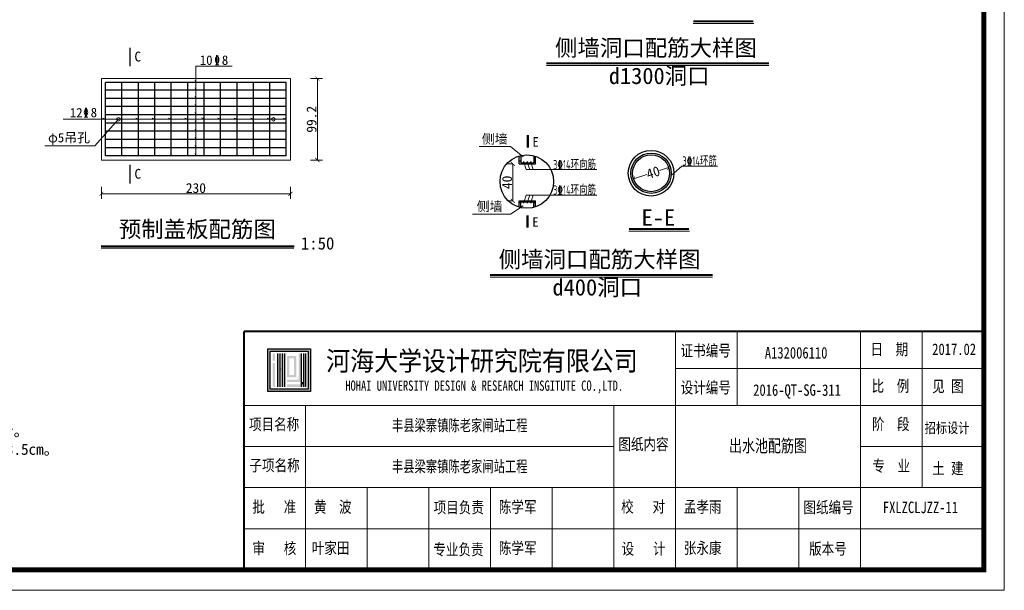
# Model space of a CAD drawing. Extents: x -13074 to 1448651, y 3648755 to 8081248.
# Tile 127 of 173: x 562371 to 562610, y 3858485 to 3858624. Entities that reach past the tile are written whole.
import ezdxf
from ezdxf.enums import TextEntityAlignment as Align

# ---------------------------------------------------------------- set-up
doc = ezdxf.new("R2010")
doc.units = 0
doc.header["$PDMODE"] = 32
doc.header["$PDSIZE"] = 0.2
doc.layers.get('0').update_dxf_attribs({"linetype": 'CONTINUOUS'})
doc.layers.get('Defpoints').update_dxf_attribs({"linetype": 'CONTINUOUS'})
for name, color, linetype, lineweight in [('0.09标注线', 3, 'CONTINUOUS', 9), ('0.13填充', 8, 'CONTINUOUS', 9), ('0.13文字', 255, 'CONTINUOUS', 13), ('0.30粗线', 7, 'CONTINUOUS', 30), ('0.30红', 1, 'CONTINUOUS', 30), ('SHEET', 1, 'CONTINUOUS', 15), ('文字', 7, 'CONTINUOUS', 15), ('新建路', 7, 'CONTINUOUS', 40), ('标注', 6, 'CONTINUOUS', 9), ('配筋1', 1, 'CONTINUOUS', 50)]:
    doc.layers.add(name, color=color, linetype=linetype, lineweight=lineweight)
doc.layers.add('HOHAITK', color=7, linetype='CONTINUOUS')
doc.styles.add('-仿宋_GB2312', font='FangSong_GB2312.ttf')
doc.styles.add('CHX-1', font='tssdeng.shx', dxfattribs={"width": 0.7, "height": 300, "bigfont": 'atssdchn.shx'})
doc.styles.add('FHZ', font='FangSong_GB2312.ttf', dxfattribs={"width": 0.707, "height": 300})
doc.styles.add('HOHAITK', font='simhei.ttf')
doc.dimstyles.new('zzzz STANDARD', dxfattribs={"dimtxt": 2.3, "dimasz": 1, "dimexe": 1.25, "dimexo": 1.5, "dimgap": 0.2, "dimtad": 1, "dimdec": 0, "dimlfac": 10, "dimzin": 0, "dimdsep": 46, "dimtxsty": '-仿宋_GB2312', "dimblk": 'ARCHTICK', "dimcen": 0.09, "dimadec": 0, "dimazin": 0, "dimtfac": 1, "dimtdec": 0, "dimtix": 1, "dimtmove": 2, "dimatfit": 3, "dimfxl": 1.7, "dimfxlon": 1, "dimtolj": 1, "dimtzin": 0, "dimlwd": 9, "dimlwe": 9, "dimarcsym": 0})

# ---------------------------------------------------------------- blocks, each defined once
blk = doc.blocks.new('_ARCHTICK')
at = {"color": 0, "linetype": 'ByBlock', "const_width": 0.15}
blk.add_lwpolyline([(-0.5, -0.5), (0.5, 0.5)], dxfattribs=at)
blk = doc.blocks.new('*D2758')
at = {"layer": 'Defpoints', "color": 0, "linetype": 'Continuous', "lineweight": 13}
for p in [(562491.98, 3858589.28), (562490.58, 3858580.28), (562491.98, 3858580.28)]:
    blk.add_point(p, dxfattribs=at)
at = {"layer": '新建路', "color": 0, "linetype": 'Continuous', "lineweight": 9}
for p, q in [((562490.58, 3858589.28), (562489.33, 3858589.28)), ((562490.58, 3858589.28), (562490.58, 3858580.28)), ((562490.58, 3858580.28), (562489.33, 3858580.28))]:
    blk.add_line(p, q, dxfattribs=at)
for p, rotation in [((562490.58, 3858589.28), 90), ((562490.58, 3858580.28), 270)]:
    blk.add_blockref('_ARCHTICK', p, dxfattribs=dict(at, rotation=rotation))
at = {"layer": '新建路', "color": 0, "linetype": 'Continuous', "lineweight": 13, "insert": (562489.18, 3858584.78), "char_height": 2.4, "attachment_point": 5, "rotation": 90, "style": '-仿宋_GB2312'}
blk.add_mtext('\\A1;40', dxfattribs=at)
blk = doc.blocks.new('*D2759')
at = {"layer": 'Defpoints', "color": 0, "linetype": 'Continuous', "lineweight": 13}
for p in [(562528.5, 3858588.41), (562519.95, 3858585.6)]:
    blk.add_point(p, dxfattribs=at)
at = {"layer": '新建路', "color": 0, "linetype": 'Continuous', "lineweight": 9}
for p, q in [((562528.5, 3858588.41), (562526.28, 3858587.68)), ((562519.95, 3858585.6), (562523.17, 3858586.65))]:
    blk.add_line(p, q, dxfattribs=at)
for p, rotation in [((562528.5, 3858588.41), 18.17359103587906), ((562519.95, 3858585.6), 198.1735910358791)]:
    blk.add_blockref('_ARCHTICK', p, dxfattribs=dict(at, rotation=rotation))
at = {"layer": '新建路', "color": 0, "linetype": 'Continuous', "lineweight": 13, "insert": (562524.73, 3858587.17), "char_height": 2.4, "attachment_point": 5, "rotation": 18.1736, "style": '-仿宋_GB2312'}
blk.add_mtext('\\A1;40', dxfattribs=at)

msp = doc.modelspace()

# ---------------------------------------------------------------- hatches: boundary and pattern name
at = {"layer": 'HOHAITK', "ltscale": 1000}
h = msp.add_hatch(color=7, dxfattribs=at)
h.paths.add_polyline_path([(562441.308, 3858533.849, 0.4142136), (562441.396, 3858533.937), (562441.396, 3858544.162, 0.4142136), (562441.308, 3858544.249), (562431.083, 3858544.249, 0.4142136), (562430.996, 3858544.162), (562430.996, 3858533.937, 0.4142136), (562431.083, 3858533.849)])
h.paths.add_polyline_path([(562431.574, 3858534.427), (562431.574, 3858543.672), (562440.818, 3858543.672), (562440.818, 3858534.427)], flags=16)
at = {"layer": 'HOHAITK'}
h = msp.add_hatch(color=7, dxfattribs=at)
h.paths.add_polyline_path([(562432.729, 3858543.094), (562432.151, 3858543.094), (562432.151, 3858542.516), (562432.729, 3858542.516)])
h.paths.add_polyline_path([(562432.729, 3858542.516), (562432.151, 3858542.516), (562432.151, 3858541.938), (562432.729, 3858541.938)])
h.paths.add_polyline_path([(562432.729, 3858541.938), (562432.151, 3858541.938), (562432.151, 3858541.36), (562432.729, 3858541.36)])
h.paths.add_polyline_path([(562432.729, 3858540.783), (562432.151, 3858540.783), (562432.151, 3858540.205), (562432.729, 3858540.205)])
h.paths.add_polyline_path([(562432.729, 3858540.205), (562432.151, 3858540.205), (562432.151, 3858539.627), (562432.729, 3858539.627)])
h.paths.add_polyline_path([(562432.729, 3858539.627), (562432.151, 3858539.627), (562432.151, 3858539.049), (562432.729, 3858539.049)])
h.paths.add_polyline_path([(562432.729, 3858539.049), (562432.151, 3858539.049), (562432.151, 3858538.472), (562432.729, 3858538.472)])
h.paths.add_polyline_path([(562432.729, 3858538.472), (562432.151, 3858538.472), (562432.151, 3858537.894), (562432.729, 3858537.894)])
h.paths.add_polyline_path([(562432.729, 3858537.894), (562432.151, 3858537.894), (562432.151, 3858537.316), (562432.729, 3858537.316)])
h.paths.add_polyline_path([(562432.729, 3858537.316), (562432.151, 3858537.316), (562432.151, 3858536.738), (562432.729, 3858536.738)])
h.paths.add_polyline_path([(562432.729, 3858536.738), (562432.151, 3858536.738), (562432.151, 3858536.16), (562432.729, 3858536.16)])
h.paths.add_polyline_path([(562432.729, 3858536.16), (562432.151, 3858536.16), (562432.151, 3858535.583), (562432.729, 3858535.583)])
h.paths.add_polyline_path([(562432.729, 3858535.583), (562432.151, 3858535.583), (562432.151, 3858535.005), (562432.729, 3858535.005)])
h = msp.add_hatch(color=7, dxfattribs=at)
h.paths.add_polyline_path([(562433.885, 3858543.094), (562433.307, 3858543.094), (562433.307, 3858542.516), (562433.885, 3858542.516)])
h.paths.add_polyline_path([(562433.885, 3858542.516), (562433.307, 3858542.516), (562433.307, 3858541.938), (562433.885, 3858541.938)])
h.paths.add_polyline_path([(562433.885, 3858541.938), (562433.307, 3858541.938), (562433.307, 3858541.36), (562433.885, 3858541.36)])
h.paths.add_polyline_path([(562433.885, 3858541.36), (562433.307, 3858541.36), (562433.307, 3858540.783), (562433.885, 3858540.783)])
h.paths.add_polyline_path([(562433.885, 3858540.783), (562433.307, 3858540.783), (562433.307, 3858540.205), (562433.885, 3858540.205)])
h.paths.add_polyline_path([(562433.885, 3858540.205), (562433.307, 3858540.205), (562433.307, 3858539.627), (562433.885, 3858539.627)])
h.paths.add_polyline_path([(562433.885, 3858539.627), (562433.307, 3858539.627), (562433.307, 3858539.049), (562433.885, 3858539.049)])
h.paths.add_polyline_path([(562433.885, 3858539.049), (562433.307, 3858539.049), (562433.307, 3858538.472), (562433.885, 3858538.472)])
h.paths.add_polyline_path([(562433.885, 3858538.472), (562433.307, 3858538.472), (562433.307, 3858537.894), (562433.885, 3858537.894)])
h.paths.add_polyline_path([(562433.885, 3858537.894), (562433.307, 3858537.894), (562433.307, 3858537.316), (562433.885, 3858537.316)])
h.paths.add_polyline_path([(562433.885, 3858537.316), (562433.307, 3858537.316), (562433.307, 3858536.738), (562433.885, 3858536.738)])
h.paths.add_polyline_path([(562433.885, 3858536.738), (562433.307, 3858536.738), (562433.307, 3858536.16), (562433.885, 3858536.16)])
h.paths.add_polyline_path([(562433.885, 3858536.16), (562433.307, 3858536.16), (562433.307, 3858535.583), (562433.885, 3858535.583)])
h.paths.add_polyline_path([(562433.885, 3858535.583), (562433.307, 3858535.583), (562433.307, 3858535.005), (562433.885, 3858535.005)])
h = msp.add_hatch(color=7, dxfattribs=at)
h.paths.add_polyline_path([(562434.463, 3858539.627), (562433.885, 3858539.627), (562433.885, 3858539.049), (562434.463, 3858539.049)])
h.paths.add_polyline_path([(562435.04, 3858539.627), (562434.463, 3858539.627), (562434.463, 3858539.049), (562435.04, 3858539.049)])
h.paths.add_polyline_path([(562435.04, 3858540.205), (562434.463, 3858540.205), (562434.463, 3858539.627), (562435.04, 3858539.627)])
h.paths.add_polyline_path([(562435.04, 3858540.783), (562434.463, 3858540.783), (562434.463, 3858540.205), (562435.04, 3858540.205)])
h.paths.add_polyline_path([(562435.04, 3858541.36), (562434.463, 3858541.36), (562434.463, 3858540.783), (562435.04, 3858540.783)])
h.paths.add_polyline_path([(562435.04, 3858541.938), (562434.463, 3858541.938), (562434.463, 3858541.36), (562435.04, 3858541.36)])
h.paths.add_polyline_path([(562435.04, 3858542.516), (562434.463, 3858542.516), (562434.463, 3858541.938), (562435.04, 3858541.938)])
h.paths.add_polyline_path([(562435.04, 3858543.094), (562434.463, 3858543.094), (562434.463, 3858542.516), (562435.04, 3858542.516)])
h.paths.add_polyline_path([(562435.04, 3858539.049), (562434.463, 3858539.049), (562434.463, 3858538.472), (562435.04, 3858538.472)])
h.paths.add_polyline_path([(562435.04, 3858538.472), (562434.463, 3858538.472), (562434.463, 3858537.894), (562435.04, 3858537.894)])
h.paths.add_polyline_path([(562435.04, 3858537.894), (562434.463, 3858537.894), (562434.463, 3858537.316), (562435.04, 3858537.316)])
h.paths.add_polyline_path([(562435.04, 3858537.316), (562434.463, 3858537.316), (562434.463, 3858536.738), (562435.04, 3858536.738)])
h.paths.add_polyline_path([(562435.04, 3858536.738), (562434.463, 3858536.738), (562434.463, 3858536.16), (562435.04, 3858536.16)])
h.paths.add_polyline_path([(562435.04, 3858536.16), (562434.463, 3858536.16), (562434.463, 3858535.583), (562435.04, 3858535.583)])
h.paths.add_polyline_path([(562435.04, 3858535.583), (562434.463, 3858535.583), (562434.463, 3858535.005), (562435.04, 3858535.005)])
h = msp.add_hatch(color=7, dxfattribs=at)
h.paths.add_polyline_path([(562436.196, 3858536.738), (562435.618, 3858536.738), (562435.618, 3858536.16), (562436.196, 3858536.16)])
h.paths.add_polyline_path([(562436.774, 3858536.738), (562436.196, 3858536.738), (562436.196, 3858536.16), (562436.774, 3858536.16)])
h.paths.add_polyline_path([(562437.351, 3858536.738), (562436.774, 3858536.738), (562436.774, 3858536.16), (562437.351, 3858536.16)])
h.paths.add_polyline_path([(562437.929, 3858536.738), (562437.351, 3858536.738), (562437.351, 3858536.16), (562437.929, 3858536.16)])
h.paths.add_polyline_path([(562438.507, 3858536.738), (562437.929, 3858536.738), (562437.929, 3858536.16), (562438.507, 3858536.16)])
h.paths.add_polyline_path([(562439.085, 3858536.738), (562438.507, 3858536.738), (562438.507, 3858536.16), (562439.085, 3858536.16)])
h.paths.add_polyline_path([(562439.085, 3858537.316), (562438.507, 3858537.316), (562438.507, 3858536.738), (562439.085, 3858536.738)])
h.paths.add_polyline_path([(562439.085, 3858537.894), (562438.507, 3858537.894), (562438.507, 3858537.316), (562439.085, 3858537.316)])
h.paths.add_polyline_path([(562439.085, 3858538.472), (562438.507, 3858538.472), (562438.507, 3858537.894), (562439.085, 3858537.894)])
h.paths.add_polyline_path([(562439.085, 3858539.049), (562438.507, 3858539.049), (562438.507, 3858538.472), (562439.085, 3858538.472)])
h.paths.add_polyline_path([(562439.085, 3858539.627), (562438.507, 3858539.627), (562438.507, 3858539.049), (562439.085, 3858539.049)])
h.paths.add_polyline_path([(562439.085, 3858540.205), (562438.507, 3858540.205), (562438.507, 3858539.627), (562439.085, 3858539.627)])
h.paths.add_polyline_path([(562439.085, 3858540.783), (562438.507, 3858540.783), (562438.507, 3858540.205), (562439.085, 3858540.205)])
h.paths.add_polyline_path([(562439.085, 3858541.36), (562438.507, 3858541.36), (562438.507, 3858540.783), (562439.085, 3858540.783)])
h.paths.add_polyline_path([(562439.085, 3858541.938), (562438.507, 3858541.938), (562438.507, 3858541.36), (562439.085, 3858541.36)])
h.paths.add_polyline_path([(562439.085, 3858542.516), (562438.507, 3858542.516), (562438.507, 3858541.938), (562439.085, 3858541.938)])
h.paths.add_polyline_path([(562439.085, 3858543.094), (562438.507, 3858543.094), (562438.507, 3858542.516), (562439.085, 3858542.516)])
h.paths.add_polyline_path([(562436.196, 3858535.583), (562435.618, 3858535.583), (562435.618, 3858535.005), (562436.196, 3858535.005)])
h.paths.add_polyline_path([(562436.774, 3858535.583), (562436.196, 3858535.583), (562436.196, 3858535.005), (562436.774, 3858535.005)])
h.paths.add_polyline_path([(562437.351, 3858535.583), (562436.774, 3858535.583), (562436.774, 3858535.005), (562437.351, 3858535.005)])
h.paths.add_polyline_path([(562437.929, 3858535.583), (562437.351, 3858535.583), (562437.351, 3858535.005), (562437.929, 3858535.005)])
h.paths.add_polyline_path([(562438.507, 3858535.583), (562437.929, 3858535.583), (562437.929, 3858535.005), (562438.507, 3858535.005)])
h.paths.add_polyline_path([(562439.085, 3858535.583), (562438.507, 3858535.583), (562438.507, 3858535.005), (562439.085, 3858535.005)])
h.paths.add_polyline_path([(562439.663, 3858535.583), (562439.085, 3858535.583), (562439.085, 3858535.005), (562439.663, 3858535.005)])
h.paths.add_polyline_path([(562440.24, 3858535.583), (562439.663, 3858535.583), (562439.663, 3858535.005), (562440.24, 3858535.005)])
h.paths.add_polyline_path([(562440.24, 3858536.16), (562439.663, 3858536.16), (562439.663, 3858535.583), (562440.24, 3858535.583)])
h.paths.add_polyline_path([(562440.24, 3858536.738), (562439.663, 3858536.738), (562439.663, 3858536.16), (562440.24, 3858536.16)])
h.paths.add_polyline_path([(562440.24, 3858537.316), (562439.663, 3858537.316), (562439.663, 3858536.738), (562440.24, 3858536.738)])
h.paths.add_polyline_path([(562440.24, 3858537.894), (562439.663, 3858537.894), (562439.663, 3858537.316), (562440.24, 3858537.316)])
h.paths.add_polyline_path([(562440.24, 3858538.472), (562439.663, 3858538.472), (562439.663, 3858537.894), (562440.24, 3858537.894)])
h.paths.add_polyline_path([(562440.24, 3858539.049), (562439.663, 3858539.049), (562439.663, 3858538.472), (562440.24, 3858538.472)])
h.paths.add_polyline_path([(562440.24, 3858539.627), (562439.663, 3858539.627), (562439.663, 3858539.049), (562440.24, 3858539.049)])
h.paths.add_polyline_path([(562440.24, 3858540.205), (562439.663, 3858540.205), (562439.663, 3858539.627), (562440.24, 3858539.627)])
h.paths.add_polyline_path([(562440.24, 3858540.783), (562439.663, 3858540.783), (562439.663, 3858540.205), (562440.24, 3858540.205)])
h.paths.add_polyline_path([(562440.24, 3858541.36), (562439.663, 3858541.36), (562439.663, 3858540.783), (562440.24, 3858540.783)])
h.paths.add_polyline_path([(562440.24, 3858541.938), (562439.663, 3858541.938), (562439.663, 3858541.36), (562440.24, 3858541.36)])
h.paths.add_polyline_path([(562440.24, 3858542.516), (562439.663, 3858542.516), (562439.663, 3858541.938), (562440.24, 3858541.938)])
h.paths.add_polyline_path([(562440.24, 3858543.094), (562439.663, 3858543.094), (562439.663, 3858542.516), (562440.24, 3858542.516)])
h = msp.add_hatch(color=7, dxfattribs=at)
h.paths.add_polyline_path([(562436.196, 3858537.894), (562435.618, 3858537.894), (562435.618, 3858537.316), (562436.196, 3858537.316)])
h.paths.add_polyline_path([(562436.774, 3858537.894), (562436.196, 3858537.894), (562436.196, 3858537.316), (562436.774, 3858537.316)])
h.paths.add_polyline_path([(562437.351, 3858537.894), (562436.774, 3858537.894), (562436.774, 3858537.316), (562437.351, 3858537.316)])
h.paths.add_polyline_path([(562437.929, 3858537.894), (562437.351, 3858537.894), (562437.351, 3858537.316), (562437.929, 3858537.316)])
h.paths.add_polyline_path([(562437.929, 3858538.472), (562437.351, 3858538.472), (562437.351, 3858537.894), (562437.929, 3858537.894)])
h.paths.add_polyline_path([(562437.929, 3858539.049), (562437.351, 3858539.049), (562437.351, 3858538.472), (562437.929, 3858538.472)])
h.paths.add_polyline_path([(562437.929, 3858539.627), (562437.351, 3858539.627), (562437.351, 3858539.049), (562437.929, 3858539.049)])
h.paths.add_polyline_path([(562437.929, 3858540.205), (562437.351, 3858540.205), (562437.351, 3858539.627), (562437.929, 3858539.627)])
h.paths.add_polyline_path([(562437.929, 3858540.783), (562437.351, 3858540.783), (562437.351, 3858540.205), (562437.929, 3858540.205)])
h.paths.add_polyline_path([(562437.929, 3858541.36), (562437.351, 3858541.36), (562437.351, 3858540.783), (562437.929, 3858540.783)])
h.paths.add_polyline_path([(562437.929, 3858541.938), (562437.351, 3858541.938), (562437.351, 3858541.36), (562437.929, 3858541.36)])
h.paths.add_polyline_path([(562437.929, 3858542.516), (562437.351, 3858542.516), (562437.351, 3858541.938), (562437.929, 3858541.938)])
h.paths.add_polyline_path([(562437.351, 3858542.516), (562436.774, 3858542.516), (562436.774, 3858541.938), (562437.351, 3858541.938)])
h.paths.add_polyline_path([(562436.774, 3858542.516), (562436.196, 3858542.516), (562436.196, 3858541.938), (562436.774, 3858541.938)])
h.paths.add_polyline_path([(562436.196, 3858542.516), (562435.618, 3858542.516), (562435.618, 3858541.938), (562436.196, 3858541.938)])
h.paths.add_polyline_path([(562436.196, 3858541.938), (562435.618, 3858541.938), (562435.618, 3858541.36), (562436.196, 3858541.36)])
h.paths.add_polyline_path([(562436.196, 3858541.36), (562435.618, 3858541.36), (562435.618, 3858540.783), (562436.196, 3858540.783)])
h.paths.add_polyline_path([(562436.196, 3858540.783), (562435.618, 3858540.783), (562435.618, 3858540.205), (562436.196, 3858540.205)])
h.paths.add_polyline_path([(562436.196, 3858540.205), (562435.618, 3858540.205), (562435.618, 3858539.627), (562436.196, 3858539.627)])
h.paths.add_polyline_path([(562436.196, 3858539.627), (562435.618, 3858539.627), (562435.618, 3858539.049), (562436.196, 3858539.049)])
h.paths.add_polyline_path([(562436.196, 3858539.049), (562435.618, 3858539.049), (562435.618, 3858538.472), (562436.196, 3858538.472)])
h.paths.add_polyline_path([(562436.196, 3858538.472), (562435.618, 3858538.472), (562435.618, 3858537.894), (562436.196, 3858537.894)])
msp.add_hatch(color=7, dxfattribs=at).paths.add_polyline_path([(562439.663, 3858536.16), (562439.085, 3858536.16), (562439.085, 3858535.583), (562439.663, 3858535.583)])

# ---------------------------------------------------------------- linework, layer by layer
at = {"ltscale": 5}
for p, q in [((562492.125, 3858589.277), (562492.125, 3858591.208)), ((562496.125, 3858589.277), (562496.125, 3858591.123)), ((562492.125, 3858589.277), (562496.125, 3858589.277)), ((562492.125, 3858578.736), (562492.125, 3858580.277)), ((562492.125, 3858580.277), (562496.125, 3858580.277)), ((562496.125, 3858578.821), (562496.125, 3858580.277))]:
    msp.add_line(p, q, dxfattribs=at)
for centre, radius in [((562524.229, 3858587.003), 5.563), ((562493.995, 3858584.972), 6.51), ((562524.229, 3858587.003), 4.5)]:
    msp.add_circle(centre, radius, dxfattribs=at)
at = {"layer": '0.09标注线', "linetype": 'Continuous', "lineweight": 13}
msp.add_line((562388.872, 3858593.664), (562394.631, 3858600.125), dxfattribs=at)
at = {"layer": '0.09标注线', "lineweight": 9}
for p, q in [((562490.019, 3858593.517), (562482.382, 3858593.517)), ((562493.081, 3858590.983), (562490.019, 3858593.517)), ((562493.234, 3858589.714), (562493.813, 3858587.866)), ((562493.813, 3858587.866), (562511.06, 3858587.866)), ((562494.114, 3858589.714), (562494.692, 3858587.866)), ((562494.993, 3858589.714), (562495.572, 3858587.866)), ((562529.115, 3858586.482), (562531.727, 3858588.72)), ((562531.727, 3858588.72), (562540.429, 3858588.72)), ((562493.234, 3858579.84), (562493.813, 3858581.688)), ((562493.813, 3858581.688), (562511.06, 3858581.688)), ((562494.114, 3858579.84), (562494.692, 3858581.688)), ((562494.993, 3858579.84), (562495.572, 3858581.688)), ((562493.081, 3858579.103), (562490.019, 3858577.043)), ((562490.019, 3858577.043), (562480.806, 3858577.043))]:
    msp.add_line(p, q, dxfattribs=at)
at = {"layer": '0.13填充', "lineweight": 40, "ltscale": 0.005}
for p, q in [((562534.537, 3858623.999), (562549.077, 3858623.999)), ((562498.778, 3858613.751, 0.035), (562552.853, 3858613.751, 0.035)), ((562518.872, 3858573.468), (562533.413, 3858573.468)), ((562390.463, 3858569.271), (562437.416, 3858569.271)), ((562485.065, 3858562.287, 0.035), (562539.14, 3858562.287, 0.035))]:
    msp.add_line(p, q, dxfattribs=at)
at = {"layer": '0.13填充', "ltscale": 0.005}
for p, q in [((562534.481, 3858623.469), (562549.212, 3858623.469)), ((562498.778, 3858613.204, 0.035), (562552.853, 3858613.204, 0.035)), ((562518.816, 3858572.938), (562533.547, 3858572.938)), ((562390.463, 3858568.723), (562437.347, 3858568.723)), ((562485.065, 3858561.74, 0.035), (562539.14, 3858561.74, 0.035))]:
    msp.add_line(p, q, dxfattribs=at)
at = {"layer": '0.13填充'}
for p, q in [((562413.481, 3858609.045), (562413.319, 3858609.601)), ((562413.481, 3858607.205), (562413.319, 3858607.761)), ((562413.481, 3858605.205), (562413.319, 3858605.761)), ((562413.481, 3858603.205), (562413.319, 3858603.761)), ((562413.481, 3858601.205), (562413.319, 3858601.761)), ((562413.481, 3858599.205), (562413.319, 3858599.761)), ((562413.481, 3858597.205), (562413.319, 3858597.761)), ((562413.481, 3858595.205), (562413.319, 3858595.761)), ((562413.481, 3858593.205), (562413.319, 3858593.761)), ((562413.481, 3858591.205), (562413.319, 3858591.761))]:
    msp.add_line(p, q, dxfattribs=at)
at = {"layer": '0.13填充', "color": 3, "lineweight": 9, "ltscale": 0.005}
for p, q in [((562390.826, 3858600.384), (562391.481, 3858600.125)), ((562394.826, 3858600.384), (562395.481, 3858600.125)), ((562398.826, 3858600.384), (562399.481, 3858600.125)), ((562402.826, 3858600.384), (562403.481, 3858600.125)), ((562406.826, 3858600.384), (562407.481, 3858600.125)), ((562410.826, 3858600.384), (562411.481, 3858600.125)), ((562414.826, 3858600.514), (562415.481, 3858600.254)), ((562418.826, 3858600.384), (562419.481, 3858600.125)), ((562422.826, 3858600.384), (562423.481, 3858600.125)), ((562426.826, 3858600.384), (562427.481, 3858600.125)), ((562430.826, 3858600.384), (562431.481, 3858600.125)), ((562434.826, 3858600.384), (562435.481, 3858600.125))]:
    msp.add_line(p, q, dxfattribs=at)
at = {"layer": '0.13填充', "ltscale": 0.005}
for centre in [(562394.631, 3858600.125), (562432.33, 3858600.125)]:
    msp.add_circle(centre, 0.432, dxfattribs=at)
at = {"layer": '0.13文字', "lineweight": 13}
for p, q in [((562413.481, 3858613.078), (562422.278, 3858613.078)), ((562413.481, 3858591.205), (562413.481, 3858613.078))]:
    msp.add_line(p, q, dxfattribs=at)
at = {"layer": '0.13文字', "color": 3, "lineweight": 9}
for p, q in [((562381.162, 3858600.125), (562435.481, 3858600.125)), ((562376.735, 3858593.664), (562388.872, 3858593.664))]:
    msp.add_line(p, q, dxfattribs=at)
at = {"layer": '0.30粗线'}
for p, q in [((562397.431, 3858617.536), (562397.431, 3858613.04)), ((562397.431, 3858589.016), (562397.431, 3858584.519))]:
    msp.add_line(p, q, dxfattribs=at)
at = {"layer": '0.30粗线', "lineweight": 13}
for p, q in [((562390.481, 3858590.205), (562390.481, 3858610.045)), ((562436.481, 3858610.045), (562390.481, 3858610.045)), ((562436.481, 3858590.205), (562436.481, 3858610.045)), ((562436.481, 3858590.205), (562390.481, 3858590.205))]:
    msp.add_line(p, q, dxfattribs=at)
at = {"layer": '0.30红'}
for p, q in [((562391.481, 3858591.205), (562391.481, 3858609.045)), ((562435.481, 3858609.045), (562391.481, 3858609.045)), ((562435.481, 3858607.205), (562391.481, 3858607.205)), ((562395.481, 3858591.205), (562395.481, 3858609.045)), ((562399.481, 3858591.205), (562399.481, 3858609.045)), ((562403.481, 3858591.205), (562403.481, 3858609.045)), ((562407.481, 3858591.205), (562407.481, 3858609.045)), ((562411.481, 3858591.205), (562411.481, 3858609.045)), ((562415.481, 3858591.205), (562415.481, 3858609.045)), ((562419.481, 3858591.205), (562419.481, 3858609.045)), ((562423.481, 3858591.205), (562423.481, 3858609.045)), ((562427.481, 3858591.205), (562427.481, 3858609.045)), ((562431.481, 3858591.205), (562431.481, 3858609.045)), ((562435.481, 3858591.205), (562435.481, 3858609.045)), ((562435.481, 3858605.205), (562391.481, 3858605.205)), ((562435.481, 3858603.205), (562391.481, 3858603.205)), ((562435.481, 3858601.205), (562391.481, 3858601.205)), ((562435.481, 3858599.205), (562391.481, 3858599.205)), ((562435.481, 3858597.205), (562391.481, 3858597.205)), ((562435.481, 3858595.205), (562391.481, 3858595.205)), ((562435.481, 3858593.205), (562391.481, 3858593.205)), ((562435.481, 3858591.205), (562391.481, 3858591.205)), ((562492.555, 3858591.321), (562492.555, 3858589.507)), ((562495.696, 3858591.256), (562495.696, 3858589.507)), ((562492.555, 3858589.507), (562495.696, 3858589.507)), ((562492.555, 3858578.623), (562492.555, 3858580.047)), ((562492.555, 3858580.047), (562495.696, 3858580.047)), ((562495.696, 3858578.688), (562495.696, 3858580.047))]:
    msp.add_line(p, q, dxfattribs=at)
msp.add_circle((562524.229, 3858587.003), 4.913, dxfattribs=at)
at = {"layer": 'HOHAITK', "color": 7}
for p, q in [((562433.307, 3858543.094), (562433.307, 3858535.005)), ((562433.885, 3858543.094), (562433.885, 3858535.005)), ((562434.463, 3858543.094), (562434.463, 3858535.005)), ((562435.04, 3858543.094), (562435.04, 3858535.005)), ((562439.085, 3858543.094), (562439.085, 3858535.005)), ((562439.663, 3858543.094), (562439.663, 3858535.005)), ((562440.24, 3858535.005), (562440.24, 3858543.094))]:
    msp.add_line(p, q, dxfattribs=at)
for points in [[(562431.083, 3858544.249), (562441.308, 3858544.249, -0.4142136), (562441.396, 3858544.162), (562441.396, 3858533.937, -0.4142136), (562441.308, 3858533.849), (562431.083, 3858533.849, -0.4142136), (562430.996, 3858533.937), (562430.996, 3858544.162, -0.4142136)], [(562431.661, 3858543.672), (562440.731, 3858543.672, -0.4142136), (562440.818, 3858543.584), (562440.818, 3858534.515, -0.4142136), (562440.731, 3858534.427), (562431.661, 3858534.427, -0.4142136), (562431.574, 3858534.515), (562431.574, 3858543.584, -0.4142136)]]:
    msp.add_lwpolyline(points, format="xyb", close=True, dxfattribs=at)
at = {"layer": 'SHEET', "color": 7}
for p, q in [((562530.171, 3858530.489), (562530.171, 3858548.489)), ((562545.171, 3858530.489), (562545.171, 3858548.489)), ((562575.171, 3858530.489), (562575.171, 3858548.489)), ((562590.171, 3858510.489), (562590.171, 3858548.489)), ((562605.171, 3858539.489), (562530.171, 3858539.489)), ((562425.171, 3858530.489), (562605.171, 3858530.489)), ((562425.171, 3858490.489), (562425.171, 3858530.489)), ((562425.171, 3858530.489), (562500.171, 3858530.489)), ((562440.171, 3858490.489), (562440.171, 3858530.489)), ((562515.171, 3858490.489), (562515.171, 3858530.489)), ((562530.171, 3858490.489), (562530.171, 3858530.489)), ((562575.171, 3858490.489), (562575.171, 3858530.489)), ((562575.171, 3858510.489), (562575.171, 3858530.489)), ((562425.171, 3858520.489), (562515.171, 3858520.489)), ((562575.171, 3858520.489), (562605.171, 3858520.489)), ((562425.171, 3858510.489), (562605.171, 3858510.489)), ((562455.171, 3858490.489), (562455.171, 3858510.489)), ((562470.171, 3858490.489), (562470.171, 3858510.489)), ((562485.171, 3858490.489), (562485.171, 3858510.489)), ((562500.171, 3858490.489), (562500.171, 3858510.489)), ((562545.171, 3858490.489), (562545.171, 3858510.489)), ((562560.171, 3858490.489), (562560.171, 3858510.489)), ((562605.171, 3858490.489), (562605.171, 3858510.489)), ((562425.171, 3858500.489), (562605.171, 3858500.489))]:
    msp.add_line(p, q, dxfattribs=at)
msp.add_lwpolyline([(562610.171, 3858485.489), (562190.172, 3858485.489), (562190.172, 3858782.489), (562610.171, 3858782.489)], close=True, dxfattribs=at)
at = {"layer": 'SHEET', "color": 7, "const_width": 1.2}
msp.add_lwpolyline([(562215.172, 3858777.489), (562605.171, 3858777.489), (562605.171, 3858490.489), (562215.172, 3858490.489)], close=True, dxfattribs=at)
at = {"layer": 'SHEET', "color": 7, "const_width": 0.5}
for points in [[(562425.171, 3858490.489), (562425.171, 3858548.489)], [(562425.171, 3858548.489), (562605.171, 3858548.489)]]:
    msp.add_lwpolyline(points, dxfattribs=at)
at = {"layer": '标注', "ltscale": 5, "const_width": 0.2}
for points in [[(562492.255, 3858589.974, -1), (562492.455, 3858589.974, -1)], [(562495.972, 3858589.974, 1), (562495.772, 3858589.974, 1)], [(562493.334, 3858589.714, 1), (562493.134, 3858589.714, 1)], [(562494.214, 3858589.714, 1), (562494.014, 3858589.714, 1)], [(562495.093, 3858589.714, 1), (562494.893, 3858589.714, 1)], [(562492.255, 3858579.84, 1), (562492.455, 3858579.84, 1)], [(562493.334, 3858579.84, -1), (562493.134, 3858579.84, -1)], [(562494.214, 3858579.84, -1), (562494.014, 3858579.84, -1)], [(562495.093, 3858579.84, -1), (562494.893, 3858579.84, -1)], [(562495.972, 3858579.84, -1), (562495.772, 3858579.84, -1)]]:
    msp.add_lwpolyline(points, format="xyb", close=True, dxfattribs=at)
at = {"layer": '配筋1', "ltscale": 5}
for p, q in [((562494.239, 3858593.288), (562494.239, 3858596.222)), ((562494.191, 3858573.775), (562494.191, 3858576.709))]:
    msp.add_line(p, q, dxfattribs=at)

# ---------------------------------------------------------------- texts
at = {"color": 7, "insert": (562552.671, 3858520.489), "char_height": 3.08571, "width": 44.99997, "attachment_point": 5, "style": 'FHZ'}
msp.add_mtext('{\\W0.75;出水池配筋图}', dxfattribs=at)
at = {"layer": '0.09标注线', "color": 3, "style": '-仿宋_GB2312'}
for s, p in [('侧墙', (562483.06, 3858594.196)), ('E', (562495.353, 3858593.481)), ('侧墙', (562481.805, 3858577.803)), ('E', (562495.305, 3858573.969))]:
    msp.add_text(s, height=2.3, dxfattribs=at).set_placement(p)
at = {"layer": '0.09标注线', "lineweight": 9, "style": 'CHX-1', "width": 0.7}
for p in [(562505.596, 3858589.292), (562505.596, 3858583.113)]:
    msp.add_text('3%%13214环向筋', height=2.25, dxfattribs=at).set_placement(p, align=Align.MIDDLE)
msp.add_text('3%%13214环筋', height=2.25, dxfattribs=at).set_placement((562531.843, 3858588.83))
at = {"layer": '0.09标注线', "style": '-仿宋_GB2312'}
for s, insert, char_height, width, attachment_point in [('C', (562398.526, 3858616.588), 2.4, 12.60969, 1), ('10', (562414.406, 3858613.338), 2.3, 17.07403, 7), ('8', (562419.786, 3858613.338), 2.3, 17.07403, 7), ('12', (562382.789, 3858602.878), 2.3, 17.07403, 1), ('8', (562387.879, 3858602.926), 2.3, 17.07403, 1), ('φ5吊孔', (562377.512, 3858596.813), 2.3, 17.07403, 1), ('C', (562398.526, 3858588.067), 2.4, 12.60969, 1)]:
    msp.add_mtext(s, dxfattribs=dict(at, insert=insert, char_height=char_height, width=width, attachment_point=attachment_point))
at = {"layer": 'HOHAITK', "color": 7, "style": 'HOHAITK'}
for s, height, width, p in [('河海大学设计研究院有限公司', 4.75, 0.9, (562445.179, 3858538.942)), ('HOHAI UNIVERSITY DESIGN & RESEARCH INSGITUTE CO.,LTD.', 2.5, 0.75, (562449.829, 3858534.051))]:
    msp.add_text(s, height=height, dxfattribs=dict(at, width=width)).set_placement(p)
at = {"layer": 'SHEET', "color": 7, "style": 'FHZ', "width": 0.8}
for s, height, p in [('证书编号', 2.8, (562531.419, 3858542.435)), ('A132006110', 2.8, (562551.904, 3858541.901)), ('日  期', 2.8, (562577.629, 3858542.759)), ('2017.02', 2.8, (562592.629, 3858542.759)), ('设计编号', 2.8, (562531.424, 3858533.435)), ('比  例', 2.8, (562577.892, 3858533.816)), ('见 图', 2.8, (562592.629, 3858533.759)), ('项目名称', 2.8, (562426.407, 3858524.499)), ('阶  段', 2.8, (562577.96, 3858524.546)), ('招标设计', 2.5, (562590.795, 3858523.759)), ('图纸内容', 2.8, (562516.26, 3858519.641)), ('子项名称', 2.8, (562426.511, 3858514.499)), ('专  业', 2.8, (562578.083, 3858514.37)), ('土 建', 2.8, (562592.629, 3858513.759)), ('批   准', 2.8, (562427.201, 3858504.387)), ('黄  波', 2.8, (562442.201, 3858504.387)), ('项目负责', 2.8, (562471.33, 3858504.258)), ('陈学军', 2.8, (562487.201, 3858504.387)), ('校   对', 2.8, (562516.939, 3858504.451)), ('孟孝雨', 2.8, (562532.201, 3858504.387)), ('图纸编号', 2.8, (562561.294, 3858504.28)), ('FXLZCLJZZ-11', 2.8, (562580.622, 3858504.28)), ('审   核', 2.8, (562427.236, 3858494.322)), ('叶家田', 2.8, (562441.684, 3858494.387)), ('专业负责', 2.8, (562471.258, 3858494.023)), ('陈学军', 2.8, (562487.201, 3858494.387)), ('设   计', 2.8, (562517.058, 3858494.211)), ('张永康', 2.8, (562532.201, 3858494.387)), ('版本号', 2.8, (562562.676, 3858494.209))]:
    msp.add_text(s, height=height, dxfattribs=at).set_placement(p)
at = {"layer": 'SHEET', "color": 1, "style": 'FHZ', "width": 0.8}
msp.add_text('2016-QT-SG-311', height=2.8, dxfattribs=at).set_placement((562549.074, 3858532.825))
at = {"layer": 'SHEET', "color": 7, "char_height": 2.8, "width": 74.99994, "attachment_point": 5, "style": 'FHZ'}
for insert in [(562477.671, 3858525.489), (562477.671, 3858515.489)]:
    msp.add_mtext('{\\W0.72;丰县梁寨镇陈老家闸站工程}', dxfattribs=dict(at, insert=insert))
at = {"layer": '文字', "style": 'CHX-1', "width": 0.62}
for p in [(562418.029, 3858613.409), (562386.121, 3858600.644)]:
    msp.add_text('\x84', height=2.3, dxfattribs=at).set_placement(p)
at = {"layer": '文字', "color": 7, "attachment_point": 1, "style": '-仿宋_GB2312'}
for s, insert, char_height, width in [('侧墙洞口配筋大样图', (562500.863, 3858619.518, 0.035), 4, 55.44961), ('d1300洞口', (562513.942, 3858612.704, 0.035), 4, 55.44961), ('E-E', (562521.911, 3858578.205), 4, 38.01372), ('预制盖板配筋图', (562394.733, 3858575.384), 4, 55.44961), ('1:50', (562439.014, 3858571.434), 3, 10.28955), ('侧墙洞口配筋大样图', (562487.15, 3858568.054, 0.035), 4, 55.44961), ('d400洞口', (562500.229, 3858561.24, 0.035), 4, 55.44961), ('说明：\\P    1、图中尺寸单位高程以米计（国家85高程系），其余以厘米计。\\P    2、钢筋保护层厚度:底板4.5cm，预制盖板为2.5cm，其余均为3.5cm。', (562260.533, 3858530.168), 2.7, 1460.56876)]:
    msp.add_mtext(s, dxfattribs=dict(at, insert=insert, char_height=char_height, width=width))

# ---------------------------------------------------------------- dimensions: what is measured, and where the dimension line sits
at = {"layer": '新建路', "color": 3, "linetype": 'Continuous', "lineweight": 13}
msp.add_linear_dim(base=(562443.033, 3858610.045), p1=(562436.481, 3858590.205), p2=(562436.481, 3858610.045), angle=90, dimstyle='zzzz STANDARD', override={"dimtxt": 2.4, "dimexo": 2, "dimdec": 1, "dimlfac": 5}, dxfattribs=at).render()
msp.add_linear_dim(base=(562436.481, 3858581.981), p1=(562390.481, 3858590.205), p2=(562436.481, 3858590.205), dimstyle='zzzz STANDARD', override={"dimtxt": 2.4, "dimexo": 2, "dimlfac": 5}, dxfattribs=at).render()
dim = msp.add_linear_dim(base=(562490.578, 3858580.277), p1=(562491.978, 3858589.277), p2=(562491.978, 3858580.277), angle=90, text='40', dimstyle='zzzz STANDARD', override={"dimtxt": 2.4, "dimexo": 2}, dxfattribs=at)
dim.commit()
dim.dimension.update_dxf_attribs({"geometry": '*D2758', "text_midpoint": (562489.178, 3858584.777)})
dim = msp.add_diameter_dim_2p(p1=(562519.954, 3858585.599), p2=(562528.505, 3858588.406), text='40', dimstyle='zzzz STANDARD', override={"dimtxt": 2.4, "dimexo": 2}, dxfattribs=at)
dim.commit()
dim.dimension.update_dxf_attribs({"geometry": '*D2759', "text_midpoint": (562524.725, 3858587.166), "dimtype": 163})

doc.saveas('drawing.dxf')
